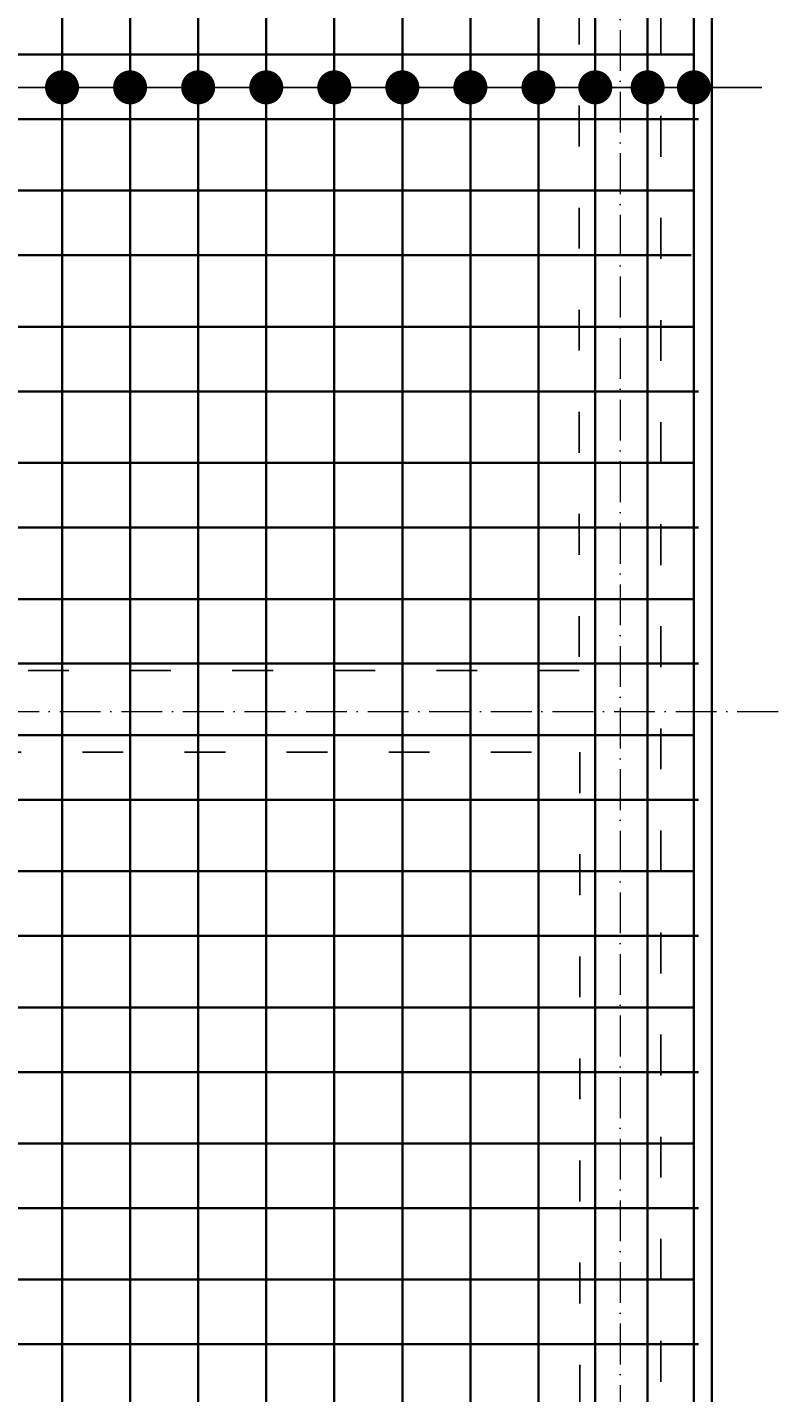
# Model space of a CAD drawing. Header units: millimetres. Extents: x 295948 to 312016, y 6878 to 18016.
# Tile 108 of 252: x 302486 to 302709, y 16084 to 16485. Entities that reach past the tile are written whole.
import ezdxf

# ---------------------------------------------------------------- set-up
doc = ezdxf.new("R2010")
doc.units = ezdxf.units.MM
doc.linetypes.add('ACAD_ISO03W100', pattern=[30, 12, -18])
doc.linetypes.add('ACAD_ISO10W100', pattern=[18, 12, -3, 0, -3])
for name, color, linetype, lineweight in [('konstrukcja', 3, 'Continuous', 35), ('konstrukcja wymiary', 1, 'Continuous', 13), ('osie', 5, 'ACAD_ISO10W100', 13), ('zbrojenie płyty', 141, 'Continuous', 35)]:
    doc.layers.add(name, color=color, linetype=linetype, lineweight=lineweight)
doc.layers.add('przerywane', color=6, linetype='ACAD_ISO03W100')
doc.styles.get("Standard").update_dxf_attribs({"font": 'romand.shx', "oblique": 10})
doc.dimstyles.new('kropki', dxfattribs={"dimtxt": 0.001, "dimasz": 10, "dimexe": 1.25, "dimexo": 0.625, "dimgap": 1, "dimtad": 1, "dimtxsty": 'Standard', "dimblk": 'DOT', "dimcen": 2.5, "dimadec": 0, "dimazin": 0, "dimtfac": 1, "dimtmove": 0, "dimatfit": 3, "dimfxl": 1, "dimfxlon": 1, "dimarcsym": 0})

# ---------------------------------------------------------------- blocks, each defined once
blk = doc.blocks.new('_Dot')
at = {"color": 0, "linetype": 'ByBlock', "lineweight": -2}
blk.add_line((-0.5, 0), (-1, 0), dxfattribs=at)
at = {"color": 0, "linetype": 'ByBlock', "const_width": 0.5}
blk.add_lwpolyline([(-0.25, 0, 1), (0.25, 0, 1)], format="xyb", close=True, dxfattribs=at)
blk = doc.blocks.new('*D2104')
at = {"layer": 'Defpoints', "color": 0, "transparency": 16777216}
for p in [(302516.44, 16467.6), (302476.44, 16457.24), (302516.44, 16457.24)]:
    blk.add_point(p, dxfattribs=at)
at = {"layer": 'konstrukcja wymiary', "color": 0, "lineweight": -2, "transparency": 16777216}
for p, q in [((302476.44, 16466.6), (302476.44, 16468.85)), ((302486.44, 16467.6), (302506.44, 16467.6)), ((302516.44, 16466.6), (302516.44, 16468.85))]:
    blk.add_line(p, q, dxfattribs=at)
at = {"layer": 'konstrukcja wymiary', "color": 0, "lineweight": -2, "transparency": 16777216, "xscale": 10, "yscale": 10, "zscale": 10, "rotation": 180}
blk.add_blockref('_Dot', (302476.44, 16467.6), dxfattribs=at)
at = {"layer": 'konstrukcja wymiary', "color": 0, "lineweight": -2, "transparency": 16777216, "xscale": 10, "yscale": 10, "zscale": 10}
blk.add_blockref('_Dot', (302516.44, 16467.6), dxfattribs=at)
at = {"layer": 'konstrukcja wymiary', "color": 0, "transparency": 16777216, "insert": (302496.44, 16468.61), "char_height": 0.001, "attachment_point": 5}
blk.add_mtext('40', dxfattribs=at)
blk = doc.blocks.new('*D2105')
at = {"layer": 'Defpoints', "color": 0, "transparency": 16777216}
for p in [(302556.44, 16467.6), (302516.44, 16457.24), (302556.44, 16457.24)]:
    blk.add_point(p, dxfattribs=at)
at = {"layer": 'konstrukcja wymiary', "color": 0, "lineweight": -2, "transparency": 16777216}
for p, q in [((302516.44, 16466.6), (302516.44, 16468.85)), ((302526.44, 16467.6), (302546.44, 16467.6)), ((302556.44, 16466.6), (302556.44, 16468.85))]:
    blk.add_line(p, q, dxfattribs=at)
at = {"layer": 'konstrukcja wymiary', "color": 0, "lineweight": -2, "transparency": 16777216, "xscale": 10, "yscale": 10, "zscale": 10, "rotation": 180}
blk.add_blockref('_Dot', (302516.44, 16467.6), dxfattribs=at)
at = {"layer": 'konstrukcja wymiary', "color": 0, "lineweight": -2, "transparency": 16777216, "xscale": 10, "yscale": 10, "zscale": 10}
blk.add_blockref('_Dot', (302556.44, 16467.6), dxfattribs=at)
at = {"layer": 'konstrukcja wymiary', "color": 0, "transparency": 16777216, "insert": (302536.44, 16468.61), "char_height": 0.001, "attachment_point": 5}
blk.add_mtext('40', dxfattribs=at)
blk = doc.blocks.new('*D2106')
at = {"layer": 'Defpoints', "color": 0, "transparency": 16777216}
for p in [(302596.44, 16467.6), (302556.44, 16457.24), (302596.44, 16457.24)]:
    blk.add_point(p, dxfattribs=at)
at = {"layer": 'konstrukcja wymiary', "color": 0, "lineweight": -2, "transparency": 16777216}
for p, q in [((302556.44, 16466.6), (302556.44, 16468.85)), ((302566.44, 16467.6), (302586.44, 16467.6)), ((302596.44, 16466.6), (302596.44, 16468.85))]:
    blk.add_line(p, q, dxfattribs=at)
at = {"layer": 'konstrukcja wymiary', "color": 0, "lineweight": -2, "transparency": 16777216, "xscale": 10, "yscale": 10, "zscale": 10, "rotation": 180}
blk.add_blockref('_Dot', (302556.44, 16467.6), dxfattribs=at)
at = {"layer": 'konstrukcja wymiary', "color": 0, "lineweight": -2, "transparency": 16777216, "xscale": 10, "yscale": 10, "zscale": 10}
blk.add_blockref('_Dot', (302596.44, 16467.6), dxfattribs=at)
at = {"layer": 'konstrukcja wymiary', "color": 0, "transparency": 16777216, "insert": (302576.44, 16468.61), "char_height": 0.001, "attachment_point": 5}
blk.add_mtext('40', dxfattribs=at)
blk = doc.blocks.new('*D2117')
at = {"layer": 'Defpoints', "color": 0, "transparency": 16777216}
for p in [(302496.44, 16467.6), (302456.44, 16457.24), (302496.44, 16457.24)]:
    blk.add_point(p, dxfattribs=at)
at = {"layer": 'konstrukcja wymiary', "color": 0, "lineweight": -2, "transparency": 16777216}
for p, q in [((302456.44, 16466.6), (302456.44, 16468.85)), ((302466.44, 16467.6), (302486.44, 16467.6)), ((302496.44, 16466.6), (302496.44, 16468.85))]:
    blk.add_line(p, q, dxfattribs=at)
at = {"layer": 'konstrukcja wymiary', "color": 0, "lineweight": -2, "transparency": 16777216, "xscale": 10, "yscale": 10, "zscale": 10, "rotation": 180}
blk.add_blockref('_Dot', (302456.44, 16467.6), dxfattribs=at)
at = {"layer": 'konstrukcja wymiary', "color": 0, "lineweight": -2, "transparency": 16777216, "xscale": 10, "yscale": 10, "zscale": 10}
blk.add_blockref('_Dot', (302496.44, 16467.6), dxfattribs=at)
at = {"layer": 'konstrukcja wymiary', "color": 0, "transparency": 16777216, "insert": (302476.44, 16468.61), "char_height": 0.001, "attachment_point": 5}
blk.add_mtext('40', dxfattribs=at)
blk = doc.blocks.new('*D2118')
at = {"layer": 'Defpoints', "color": 0, "transparency": 16777216}
for p in [(302536.44, 16467.6), (302496.44, 16457.24), (302536.44, 16457.24)]:
    blk.add_point(p, dxfattribs=at)
at = {"layer": 'konstrukcja wymiary', "color": 0, "lineweight": -2, "transparency": 16777216}
for p, q in [((302496.44, 16466.6), (302496.44, 16468.85)), ((302506.44, 16467.6), (302526.44, 16467.6)), ((302536.44, 16466.6), (302536.44, 16468.85))]:
    blk.add_line(p, q, dxfattribs=at)
at = {"layer": 'konstrukcja wymiary', "color": 0, "lineweight": -2, "transparency": 16777216, "xscale": 10, "yscale": 10, "zscale": 10, "rotation": 180}
blk.add_blockref('_Dot', (302496.44, 16467.6), dxfattribs=at)
at = {"layer": 'konstrukcja wymiary', "color": 0, "lineweight": -2, "transparency": 16777216, "xscale": 10, "yscale": 10, "zscale": 10}
blk.add_blockref('_Dot', (302536.44, 16467.6), dxfattribs=at)
at = {"layer": 'konstrukcja wymiary', "color": 0, "transparency": 16777216, "insert": (302516.44, 16468.61), "char_height": 0.001, "attachment_point": 5}
blk.add_mtext('40', dxfattribs=at)
blk = doc.blocks.new('*D2119')
at = {"layer": 'Defpoints', "color": 0, "transparency": 16777216}
for p in [(302576.44, 16467.6), (302536.44, 16457.24), (302576.44, 16457.24)]:
    blk.add_point(p, dxfattribs=at)
at = {"layer": 'konstrukcja wymiary', "color": 0, "lineweight": -2, "transparency": 16777216}
for p, q in [((302536.44, 16466.6), (302536.44, 16468.85)), ((302546.44, 16467.6), (302566.44, 16467.6)), ((302576.44, 16466.6), (302576.44, 16468.85))]:
    blk.add_line(p, q, dxfattribs=at)
at = {"layer": 'konstrukcja wymiary', "color": 0, "lineweight": -2, "transparency": 16777216, "xscale": 10, "yscale": 10, "zscale": 10, "rotation": 180}
blk.add_blockref('_Dot', (302536.44, 16467.6), dxfattribs=at)
at = {"layer": 'konstrukcja wymiary', "color": 0, "lineweight": -2, "transparency": 16777216, "xscale": 10, "yscale": 10, "zscale": 10}
blk.add_blockref('_Dot', (302576.44, 16467.6), dxfattribs=at)
at = {"layer": 'konstrukcja wymiary', "color": 0, "transparency": 16777216, "insert": (302556.44, 16468.61), "char_height": 0.001, "attachment_point": 5}
blk.add_mtext('40', dxfattribs=at)
blk = doc.blocks.new('*D2120')
at = {"layer": 'Defpoints', "color": 0, "transparency": 16777216}
for p in [(302616.44, 16467.6), (302576.44, 16457.24), (302616.44, 16457.24)]:
    blk.add_point(p, dxfattribs=at)
at = {"layer": 'konstrukcja wymiary', "color": 0, "lineweight": -2, "transparency": 16777216}
for p, q in [((302576.44, 16466.6), (302576.44, 16468.85)), ((302586.44, 16467.6), (302606.44, 16467.6)), ((302616.44, 16466.6), (302616.44, 16468.85))]:
    blk.add_line(p, q, dxfattribs=at)
at = {"layer": 'konstrukcja wymiary', "color": 0, "lineweight": -2, "transparency": 16777216, "xscale": 10, "yscale": 10, "zscale": 10, "rotation": 180}
blk.add_blockref('_Dot', (302576.44, 16467.6), dxfattribs=at)
at = {"layer": 'konstrukcja wymiary', "color": 0, "lineweight": -2, "transparency": 16777216, "xscale": 10, "yscale": 10, "zscale": 10}
blk.add_blockref('_Dot', (302616.44, 16467.6), dxfattribs=at)
at = {"layer": 'konstrukcja wymiary', "color": 0, "transparency": 16777216, "insert": (302596.44, 16468.61), "char_height": 0.001, "attachment_point": 5}
blk.add_mtext('40', dxfattribs=at)
blk = doc.blocks.new('*D2148')
at = {"layer": 'Defpoints', "color": 0, "transparency": 16777216}
for p in [(302636.44, 16467.6), (302016.44, 16457.24), (302636.44, 16458.24)]:
    blk.add_point(p, dxfattribs=at)
at = {"layer": 'konstrukcja wymiary', "color": 0, "lineweight": -2, "transparency": 16777216}
for p, q in [((302016.44, 16466.6), (302016.44, 16468.85)), ((302026.44, 16467.6), (302626.44, 16467.6)), ((302636.44, 16466.6), (302636.44, 16468.85))]:
    blk.add_line(p, q, dxfattribs=at)
at = {"layer": 'konstrukcja wymiary', "color": 0, "lineweight": -2, "transparency": 16777216, "xscale": 10, "yscale": 10, "zscale": 10, "rotation": 180}
blk.add_blockref('_Dot', (302016.44, 16467.6), dxfattribs=at)
at = {"layer": 'konstrukcja wymiary', "color": 0, "lineweight": -2, "transparency": 16777216, "xscale": 10, "yscale": 10, "zscale": 10}
blk.add_blockref('_Dot', (302636.44, 16467.6), dxfattribs=at)
at = {"layer": 'konstrukcja wymiary', "color": 0, "transparency": 16777216, "insert": (302326.44, 16468.61), "char_height": 0.001, "attachment_point": 5}
blk.add_mtext('620', dxfattribs=at)
blk = doc.blocks.new('*D2149')
at = {"layer": 'Defpoints', "color": 0, "transparency": 16777216}
for p in [(302653.13, 16467.6), (302636.44, 16458.24), (302653.13, 16458.24)]:
    blk.add_point(p, dxfattribs=at)
at = {"layer": 'konstrukcja wymiary', "color": 0, "lineweight": -2, "transparency": 16777216}
for p, q in [((302626.44, 16467.6), (302616.44, 16467.6)), ((302636.44, 16466.6), (302636.44, 16468.85)), ((302636.44, 16467.6), (302653.13, 16467.6)), ((302653.13, 16466.6), (302653.13, 16468.85)), ((302663.13, 16467.6), (302673.13, 16467.6))]:
    blk.add_line(p, q, dxfattribs=at)
at = {"layer": 'konstrukcja wymiary', "color": 0, "lineweight": -2, "transparency": 16777216, "xscale": 10, "yscale": 10, "zscale": 10}
blk.add_blockref('_Dot', (302636.44, 16467.6), dxfattribs=at)
at = {"layer": 'konstrukcja wymiary', "color": 0, "lineweight": -2, "transparency": 16777216, "xscale": 10, "yscale": 10, "zscale": 10, "rotation": 180}
blk.add_blockref('_Dot', (302653.13, 16467.6), dxfattribs=at)
at = {"layer": 'konstrukcja wymiary', "color": 0, "transparency": 16777216, "insert": (302644.79, 16468.61), "char_height": 0.001, "attachment_point": 5}
blk.add_mtext('16,69', dxfattribs=at)
blk = doc.blocks.new('*D2150')
at = {"layer": 'Defpoints', "color": 0, "transparency": 16777216}
for p in [(302668.52, 16467.6), (302653.13, 16458.24), (302668.52, 16458.24)]:
    blk.add_point(p, dxfattribs=at)
at = {"layer": 'konstrukcja wymiary', "color": 0, "lineweight": -2, "transparency": 16777216}
for p, q in [((302643.13, 16467.6), (302633.13, 16467.6)), ((302653.13, 16466.6), (302653.13, 16468.85)), ((302653.13, 16467.6), (302668.52, 16467.6)), ((302668.52, 16466.6), (302668.52, 16468.85)), ((302678.52, 16467.6), (302688.52, 16467.6))]:
    blk.add_line(p, q, dxfattribs=at)
at = {"layer": 'konstrukcja wymiary', "color": 0, "lineweight": -2, "transparency": 16777216, "xscale": 10, "yscale": 10, "zscale": 10}
blk.add_blockref('_Dot', (302653.13, 16467.6), dxfattribs=at)
at = {"layer": 'konstrukcja wymiary', "color": 0, "lineweight": -2, "transparency": 16777216, "xscale": 10, "yscale": 10, "zscale": 10, "rotation": 180}
blk.add_blockref('_Dot', (302668.52, 16467.6), dxfattribs=at)
at = {"layer": 'konstrukcja wymiary', "color": 0, "transparency": 16777216, "insert": (302660.82, 16468.61), "char_height": 0.001, "attachment_point": 5}
blk.add_mtext('15,38', dxfattribs=at)
blk = doc.blocks.new('*D2151')
at = {"layer": 'Defpoints', "color": 0, "transparency": 16777216}
for p in [(302682.13, 16467.6), (302668.52, 16458.24), (302682.13, 16458.24)]:
    blk.add_point(p, dxfattribs=at)
at = {"layer": 'konstrukcja wymiary', "color": 0, "lineweight": -2, "transparency": 16777216}
for p, q in [((302658.52, 16467.6), (302648.52, 16467.6)), ((302668.52, 16466.6), (302668.52, 16468.85)), ((302668.52, 16467.6), (302682.13, 16467.6)), ((302682.13, 16466.6), (302682.13, 16468.85)), ((302692.13, 16467.6), (302702.13, 16467.6))]:
    blk.add_line(p, q, dxfattribs=at)
at = {"layer": 'konstrukcja wymiary', "color": 0, "lineweight": -2, "transparency": 16777216, "xscale": 10, "yscale": 10, "zscale": 10}
blk.add_blockref('_Dot', (302668.52, 16467.6), dxfattribs=at)
at = {"layer": 'konstrukcja wymiary', "color": 0, "lineweight": -2, "transparency": 16777216, "xscale": 10, "yscale": 10, "zscale": 10, "rotation": 180}
blk.add_blockref('_Dot', (302682.13, 16467.6), dxfattribs=at)
at = {"layer": 'konstrukcja wymiary', "color": 0, "transparency": 16777216, "insert": (302675.32, 16468.61), "char_height": 0.001, "attachment_point": 5}
blk.add_mtext('13,62', dxfattribs=at)

msp = doc.modelspace()

# ---------------------------------------------------------------- linework, layer by layer
at = {"layer": 'konstrukcja'}
msp.add_lwpolyline([(301547.44, 15622.224), (300873.44, 15622.224), (300873.44, 16891.224), (302687.44, 16891.224), (302687.44, 15622.224), (302013.44, 15622.224)], dxfattribs=at)
at = {"layer": 'osie'}
for p, q in [((302660.44, 17045.509), (302660.44, 15571.332)), ((300685.771, 16284.224), (302708.51, 16284.224))]:
    msp.add_line(p, q, dxfattribs=at)
at = {"layer": 'przerywane'}
for p, q in [((302672.44, 15637.224), (302672.44, 16876.224)), ((302648.44, 16852.224), (302648.44, 16296.224)), ((302648.44, 16296.224), (302252.44, 16296.224)), ((302052.44, 16272.224), (302648.556, 16272.224)), ((302648.556, 16272.224), (302648.556, 15661.224))]:
    msp.add_line(p, q, dxfattribs=at)
at = {"layer": 'zbrojenie płyty'}
for p, q in [((302496.44, 16887.224), (302496.44, 15887.224)), ((302536.44, 16887.224), (302536.44, 15887.224)), ((302576.44, 16887.224), (302576.44, 15887.224)), ((302616.44, 16887.224), (302616.44, 15887.224)), ((302653.132, 16887.224), (302653.132, 15887.224)), ((302682.132, 16887.224), (302682.132, 15887.224)), ((302516.44, 16626.224), (302516.44, 15626.224)), ((302556.44, 16626.224), (302556.44, 15626.224)), ((302596.44, 16626.224), (302596.44, 15626.224)), ((302636.44, 16626.224), (302636.44, 15626.224)), ((302668.517, 16626.224), (302668.517, 15626.224)), ((301482.132, 16477.243), (302682.132, 16477.243)), ((302683.44, 16458.243), (302310.44, 16458.243)), ((301482.132, 16437.243), (302682.132, 16437.243)), ((302681.322, 16418.243), (302308.322, 16418.243)), ((301482.132, 16397.243), (302682.132, 16397.243)), ((302683.44, 16378.243), (302310.44, 16378.243)), ((301482.132, 16357.243), (302682.132, 16357.243)), ((302683.44, 16338.243), (302310.44, 16338.243)), ((301482.132, 16317.243), (302682.132, 16317.243)), ((302683.44, 16298.243), (302310.44, 16298.243)), ((301482.132, 16277.243), (302682.132, 16277.243)), ((302683.44, 16258.243), (302310.44, 16258.243)), ((301482.132, 16237.243), (302682.132, 16237.243)), ((302683.44, 16218.243), (302310.44, 16218.243)), ((301482.132, 16197.243), (302682.132, 16197.243)), ((302683.44, 16178.243), (302310.44, 16178.243)), ((301482.132, 16157.243), (302682.132, 16157.243)), ((302683.44, 16138.243), (302310.44, 16138.243)), ((301482.132, 16117.243), (302682.132, 16117.243)), ((302683.44, 16098.243), (302310.44, 16098.243))]:
    msp.add_line(p, q, dxfattribs=at)

# ---------------------------------------------------------------- dimensions: what is measured, and where the dimension line sits
at = {"layer": 'konstrukcja wymiary'}
for base, p1, p2, picture, middle in [((302636.44, 16467.605), (302016.44, 16457.243), (302636.44, 16458.243), '*D2148', (302326.44, 16468.605)), ((302496.44, 16467.605), (302456.44, 16457.243), (302496.44, 16457.243), '*D2117', (302476.44, 16468.605)), ((302516.44, 16467.605), (302476.44, 16457.243), (302516.44, 16457.243), '*D2104', (302496.44, 16468.605)), ((302536.44, 16467.605), (302496.44, 16457.243), (302536.44, 16457.243), '*D2118', (302516.44, 16468.605)), ((302556.44, 16467.605), (302516.44, 16457.243), (302556.44, 16457.243), '*D2105', (302536.44, 16468.605)), ((302576.44, 16467.605), (302536.44, 16457.243), (302576.44, 16457.243), '*D2119', (302556.44, 16468.605)), ((302596.44, 16467.605), (302556.44, 16457.243), (302596.44, 16457.243), '*D2106', (302576.44, 16468.605)), ((302616.44, 16467.605), (302576.44, 16457.243), (302616.44, 16457.243), '*D2120', (302596.44, 16468.605)), ((302653.132, 16467.605), (302636.44, 16458.243), (302653.132, 16458.243), '*D2149', (302644.786, 16468.605)), ((302668.5167, 16467.6047), (302653.1322, 16458.2434), (302668.5167, 16458.2434), '*D2150', (302660.8245, 16468.6053)), ((302682.1322, 16467.6047), (302668.5167, 16458.2434), (302682.1322, 16458.2434), '*D2151', (302675.3245, 16468.6053))]:
    dim = msp.add_linear_dim(base=base, p1=p1, p2=p2, dimstyle='kropki', override={"dimtmove": 1}, dxfattribs=at)
    dim.commit()
    dim.dimension.update_dxf_attribs({"geometry": picture, "text_midpoint": middle})

doc.saveas('drawing.dxf')
